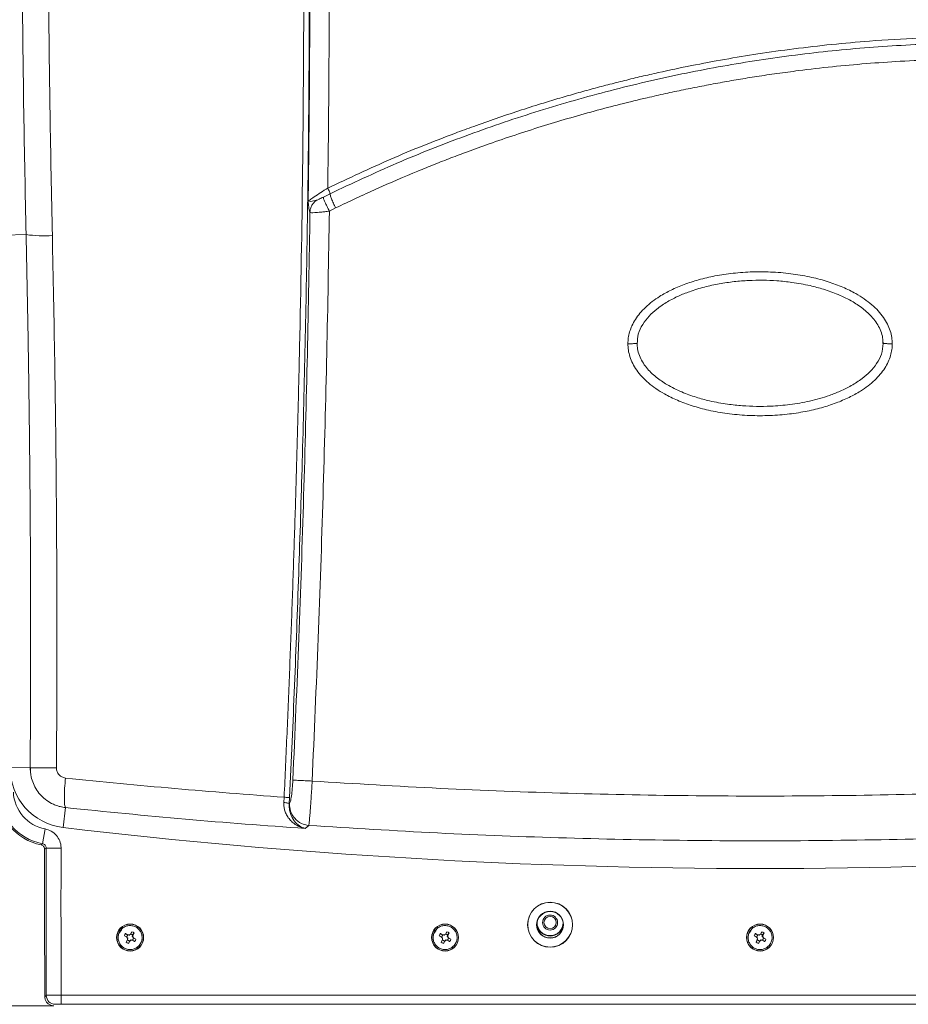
# Model space of a CAD drawing. Header units: millimetres. Extents: x 0 to 594, y 0 to 420.
# Tile 70 of 76: x 420 to 479, y 230 to 296. Entities that reach past the tile are written whole.
import ezdxf

# ---------------------------------------------------------------- set-up
doc = ezdxf.new("R2010")
doc.units = ezdxf.units.MM
doc.styles.add('SLDTEXTSTYLE1', font='TXT', dxfattribs={"width": 0.605})
doc.dimstyles.new('SLDDIMSTYLE0', dxfattribs={"dimtxt": 2.568319, "dimasz": 3.3, "dimexe": 0, "dimexo": 0.0625, "dimgap": 0.64208, "dimtad": 1, "dimdec": 1, "dimlfac": 5, "dimrnd": 1e-09, "dimzin": 12, "dimdsep": 46, "dimtxsty": 'SLDTEXTSTYLE1', "dimsah": 1, "dimcen": 0.09, "dimadec": 0, "dimazin": 3, "dimtfac": 1, "dimtdec": 1, "dimtofl": 0, "dimtmove": 0, "dimatfit": 3, "dimfxl": 1, "dimfrac": 2, "dimtolj": 1, "dimtzin": 12, "dimarcsym": 0})

# ---------------------------------------------------------------- blocks, each defined once
blk = doc.blocks.new('_D_5')
at = {"color": 7, "linetype": 'Continuous', "lineweight": 0}
for p, q in [((469.364, 372.456), (405.406, 372.456)), ((406.406, 372.456), (406.406, 230.163)), ((401.874, 305.474), (401.874, 306.062)), ((401.874, 306.062), (405.818, 306.062)), ((405.818, 306.062), (405.818, 305.474)), ((401.874, 297.145), (401.874, 296.557)), ((405.818, 296.557), (405.818, 297.145)), ((401.874, 296.557), (405.818, 296.557)), ((422.277, 230.163), (405.406, 230.163))]:
    blk.add_line(p, q, dxfattribs=at)
for points in [[(406.406, 372.456), (405.906, 369.156), (406.906, 369.156)], [(406.406, 230.163), (406.906, 233.463), (405.906, 233.463)]]:
    blk.add_solid(points, dxfattribs=at)
at = {"color": 7, "linetype": 'Continuous', "lineweight": 0, "char_height": 2.6458, "attachment_point": 1, "rotation": 90, "style": 'SLDTEXTSTYLE1'}
for s, insert in [('28,3', (402.407, 297.88)), ('720', (397.875, 298.37))]:
    blk.add_mtext(s, dxfattribs=dict(at, insert=insert))

msp = doc.modelspace()

# ---------------------------------------------------------------- linework, layer by layer
at = {"color": 7, "linetype": 'Continuous', "lineweight": 15}
for p, q in [((440.245, 284.055), (440.69, 284.275)), ((440.649, 283.119), (441.065, 283.33)), ((420.427, 281.553), (418.977, 281.512)), ((419.368, 246.037), (420.699, 246.028)), ((420.699, 246.028), (420.73, 246.027)), ((420.729, 245.682), (420.699, 246.028)), ((420.717, 246.051), (420.731, 245.682)), ((437.612, 243.71), (437.631, 244.058)), ((437.973, 243.622), (437.997, 244.04)), ((437.989, 243.636), (437.973, 243.622)), ((422.899, 242.038), (423.056, 243.368)), ((439.273, 242.182), (439.038, 241.975)), ((421.517, 240.963), (421.7, 241.945)), ((421.761, 240.668), (422.76, 240.664)), ((427.062, 234.975), (427.223, 234.894)), ((427.062, 234.975), (427.205, 234.875)), ((427.312, 234.888), (427.384, 234.94)), ((427.384, 234.94), (427.476, 235.096)), ((427.384, 234.94), (427.394, 234.906)), ((427.409, 234.934), (427.394, 234.906)), ((427.476, 235.096), (427.409, 234.934)), ((427.63, 235.011), (427.548, 234.85)), ((448.062, 234.975), (448.223, 234.894)), ((448.062, 234.975), (448.205, 234.875)), ((448.312, 234.888), (448.384, 234.94)), ((448.384, 234.94), (448.476, 235.096)), ((448.384, 234.94), (448.394, 234.906)), ((448.409, 234.934), (448.394, 234.906)), ((448.476, 235.096), (448.409, 234.934)), ((448.63, 235.011), (448.548, 234.85)), ((469.062, 234.975), (469.223, 234.894)), ((469.062, 234.975), (469.205, 234.875)), ((469.312, 234.888), (469.384, 234.94)), ((469.384, 234.94), (469.476, 235.096)), ((469.384, 234.94), (469.394, 234.906)), ((469.409, 234.934), (469.394, 234.906)), ((469.476, 235.096), (469.409, 234.934)), ((469.63, 235.011), (469.548, 234.85)), ((427.133, 234.73), (426.978, 234.822)), ((426.978, 234.822), (427.139, 234.754)), ((427.098, 234.407), (427.18, 234.568)), ((427.098, 234.407), (427.198, 234.551)), ((427.133, 234.73), (427.167, 234.74)), ((427.185, 234.658), (427.133, 234.73)), ((427.139, 234.754), (427.167, 234.74)), ((427.18, 234.568), (427.185, 234.658)), ((427.18, 234.568), (427.214, 234.578)), ((427.185, 234.658), (427.223, 234.668)), ((427.214, 234.578), (427.198, 234.551)), ((427.233, 234.859), (427.205, 234.875)), ((427.223, 234.894), (427.312, 234.888)), ((427.223, 234.894), (427.233, 234.859)), ((427.251, 234.323), (427.319, 234.484)), ((427.344, 234.478), (427.251, 234.323)), ((427.312, 234.888), (427.323, 234.851)), ((427.319, 234.484), (427.334, 234.513)), ((427.344, 234.478), (427.334, 234.513)), ((427.416, 234.531), (427.344, 234.478)), ((427.416, 234.531), (427.405, 234.568)), ((427.505, 234.525), (427.416, 234.531)), ((427.505, 234.525), (427.495, 234.559)), ((427.495, 234.559), (427.522, 234.544)), ((427.514, 234.84), (427.505, 234.75)), ((427.505, 234.75), (427.543, 234.761)), ((427.666, 234.443), (427.505, 234.525)), ((427.514, 234.84), (427.53, 234.868)), ((427.514, 234.84), (427.548, 234.85)), ((427.666, 234.443), (427.522, 234.544)), ((427.548, 234.85), (427.543, 234.761)), ((427.543, 234.761), (427.595, 234.689)), ((427.561, 234.679), (427.595, 234.689)), ((427.589, 234.664), (427.561, 234.679)), ((427.75, 234.597), (427.589, 234.664)), ((427.595, 234.689), (427.75, 234.597)), ((448.133, 234.73), (447.978, 234.822)), ((447.978, 234.822), (448.139, 234.754)), ((448.098, 234.407), (448.18, 234.568)), ((448.098, 234.407), (448.198, 234.551)), ((448.133, 234.73), (448.167, 234.74)), ((448.185, 234.658), (448.133, 234.73)), ((448.139, 234.754), (448.167, 234.74)), ((448.18, 234.568), (448.185, 234.658)), ((448.18, 234.568), (448.214, 234.578)), ((448.185, 234.658), (448.223, 234.668)), ((448.214, 234.578), (448.198, 234.551)), ((448.233, 234.859), (448.205, 234.875)), ((448.223, 234.894), (448.312, 234.888)), ((448.223, 234.894), (448.233, 234.859)), ((448.251, 234.323), (448.319, 234.484)), ((448.344, 234.478), (448.251, 234.323)), ((448.312, 234.888), (448.323, 234.851)), ((448.319, 234.484), (448.334, 234.513)), ((448.344, 234.478), (448.334, 234.513)), ((448.416, 234.531), (448.344, 234.478)), ((448.416, 234.531), (448.405, 234.568)), ((448.505, 234.525), (448.416, 234.531)), ((448.505, 234.525), (448.495, 234.559)), ((448.495, 234.559), (448.522, 234.544)), ((448.514, 234.84), (448.505, 234.75)), ((448.505, 234.75), (448.543, 234.761)), ((448.666, 234.443), (448.505, 234.525)), ((448.514, 234.84), (448.53, 234.868)), ((448.514, 234.84), (448.548, 234.85)), ((448.666, 234.443), (448.522, 234.544)), ((448.548, 234.85), (448.543, 234.761)), ((448.543, 234.761), (448.595, 234.689)), ((448.561, 234.679), (448.595, 234.689)), ((448.589, 234.664), (448.561, 234.679)), ((448.75, 234.597), (448.589, 234.664)), ((448.595, 234.689), (448.75, 234.597)), ((469.133, 234.73), (468.978, 234.822)), ((468.978, 234.822), (469.139, 234.754)), ((469.098, 234.407), (469.18, 234.568)), ((469.098, 234.407), (469.198, 234.551)), ((469.133, 234.73), (469.167, 234.74)), ((469.185, 234.658), (469.133, 234.73)), ((469.139, 234.754), (469.167, 234.74)), ((469.18, 234.568), (469.185, 234.658)), ((469.18, 234.568), (469.214, 234.578)), ((469.185, 234.658), (469.223, 234.668)), ((469.214, 234.578), (469.198, 234.551)), ((469.233, 234.859), (469.205, 234.875)), ((469.223, 234.894), (469.312, 234.888)), ((469.223, 234.894), (469.233, 234.859)), ((469.251, 234.323), (469.319, 234.484)), ((469.344, 234.478), (469.251, 234.323)), ((469.312, 234.888), (469.323, 234.851)), ((469.319, 234.484), (469.334, 234.513)), ((469.344, 234.478), (469.334, 234.513)), ((469.416, 234.531), (469.344, 234.478)), ((469.416, 234.531), (469.405, 234.568)), ((469.505, 234.525), (469.416, 234.531)), ((469.505, 234.525), (469.495, 234.559)), ((469.495, 234.559), (469.522, 234.544)), ((469.514, 234.84), (469.505, 234.75)), ((469.505, 234.75), (469.543, 234.761)), ((469.666, 234.443), (469.505, 234.525)), ((469.514, 234.84), (469.53, 234.868)), ((469.514, 234.84), (469.548, 234.85)), ((469.666, 234.443), (469.522, 234.544)), ((469.548, 234.85), (469.543, 234.761)), ((469.543, 234.761), (469.595, 234.689)), ((469.561, 234.679), (469.595, 234.689)), ((469.589, 234.664), (469.561, 234.679)), ((469.75, 234.597), (469.589, 234.664)), ((469.595, 234.689), (469.75, 234.597)), ((422.773, 230.879), (422.773, 230.28)), ((422.773, 230.879), (515.955, 230.879)), ((515.955, 230.28), (422.773, 230.28))]:
    msp.add_line(p, q, dxfattribs=at)
at = {"color": 7, "linetype": 'Continuous', "lineweight": 15, "flags": 128}
msp.add_lwpolyline([(421.678, 230.758), (421.741, 230.821), (421.775, 230.855)], dxfattribs=at)
at = {"color": 7, "linetype": 'Continuous', "lineweight": 15}
for centre, radius in [((455.364, 235.563), 1.5), ((455.364, 235.563), 1.491), ((455.364, 235.563), 0.9), ((455.364, 235.563), 0.884), ((427.364, 234.709), 0.9), ((427.364, 234.709), 0.891), ((448.364, 234.709), 0.9), ((448.364, 234.709), 0.891), ((455.364, 235.709), 0.5), ((455.364, 235.709), 0.411), ((469.364, 234.709), 0.9), ((469.364, 234.709), 0.891)]:
    msp.add_circle(centre, radius, dxfattribs=at)
for centre, radius, start, end in [((421.648, 290.592), 9.121, 262.30548, 273.3283), ((423.367, 246.01), 4, 179.61967, 263.27873), ((422.179, 244.501), 3.697, 182.057, 258.23817), ((422.179, 244.501), 3.6, 182.057, 259.39999), ((422.179, 244.501), 2.601, 182.057, 259.39999), ((469.364, 636.309), 397, 263.27873, 276.72127), ((1424.955, 237.145), 1003.297, 179.803405, 180.36477), ((1424.955, 237.145), 1003.2, 179.798835, 180.359257), ((1424.955, 237.145), 1002.201, 179.798835, 180.358265), ((455.364, 235.709), 0.872, 180, 359.98331), ((427.364, 234.709), 0.775, 139.12714, 158.45696), ((427.364, 234.709), 0.402, 138.61836, 163.76231), ((427.364, 234.709), 0.229, 43.7053, 78.67537), ((427.364, 234.709), 0.402, 48.61836, 73.76231), ((448.364, 234.709), 0.775, 139.12714, 158.45696), ((448.364, 234.709), 0.402, 138.61836, 163.76231), ((448.364, 234.709), 0.229, 43.7053, 78.67537), ((448.364, 234.709), 0.402, 48.61836, 73.76231), ((455.364, 235.709), 0.9, 190.81489, 349.18511), ((469.364, 234.709), 0.775, 139.12714, 158.45696), ((469.364, 234.709), 0.402, 138.61836, 163.76231), ((469.364, 234.709), 0.229, 43.7053, 78.67537), ((469.364, 234.709), 0.402, 48.61836, 73.76231), ((427.364, 234.709), 0.402, 228.61836, 253.76231), ((427.364, 234.709), 0.229, 133.7053, 168.67537), ((427.364, 234.709), 0.229, 223.7053, 258.67537), ((427.364, 234.709), 0.229, 313.7053, 348.67537), ((427.364, 234.709), 0.402, 318.61836, 343.76231), ((448.364, 234.709), 0.402, 228.61836, 253.76231), ((448.364, 234.709), 0.229, 133.7053, 168.67537), ((448.364, 234.709), 0.229, 223.7053, 258.67537), ((448.364, 234.709), 0.229, 313.7053, 348.67537), ((448.364, 234.709), 0.402, 318.61836, 343.76231), ((469.364, 234.709), 0.402, 228.61836, 253.76231), ((469.364, 234.709), 0.229, 133.7053, 168.67537), ((469.364, 234.709), 0.229, 223.7053, 258.67537), ((469.364, 234.709), 0.229, 313.7053, 348.67537), ((469.364, 234.709), 0.402, 318.61836, 343.76231), ((422.376, 230.861), 0.601, 180.54143, 269.81783)]:
    msp.add_arc(centre, radius, start, end, dxfattribs=at)
for points, knots in [([(420.427, 281.553), (420.371, 284.275), (420.258, 289.719), (420.203, 295.155), (420.176, 297.872)], [0, 0, 0, 0, 0.499998, 1, 1, 1, 1]), ([(422.177, 281.487), (422.121, 284.193), (422.009, 289.612), (421.954, 295.022), (421.927, 297.73)], [0, 0, 0, 0, 0.499512, 1, 1, 1, 1]), ([(437.631, 244.058), (437.696, 245.482), (437.827, 248.335), (438.004, 252.619), (438.166, 256.908), (438.314, 261.198), (438.445, 265.488), (438.562, 269.778), (438.723, 276.571), (438.887, 285.867), (438.928, 293.72), (438.948, 297.648)], [0, 0, 0, 0, 0.079661, 0.159619, 0.239589, 0.319571, 0.399565, 0.479573, 0.559596, 0.779733, 1, 1, 1, 1]), ([(437.997, 244.04), (438.109, 246.529), (438.333, 251.505), (438.611, 258.965), (438.849, 266.543), (439.041, 274.235), (439.185, 282.03), (439.282, 289.822), (439.304, 295.01), (439.315, 297.613)], [0, 0, 0, 0, 0.139301, 0.278426, 0.417396, 0.563334, 0.708967, 0.853917, 1, 1, 1, 1]), ([(439.35, 297.686), (439.341, 295.372), (439.323, 290.743), (439.266, 286.109), (439.237, 283.793)], [0, 0, 0, 0, 0.500115, 1, 1, 1, 1]), ([(440.642, 297.572), (440.634, 295.418), (440.618, 291.114), (440.567, 286.806), (440.541, 284.654)], [0, 0, 0, 0, 0.500487, 1, 1, 1, 1]), ([(498.101, 293.794), (496.865, 293.952), (494.395, 294.268), (490.689, 294.564), (487.029, 294.729), (483.455, 294.759), (480.007, 294.668), (476.914, 294.481), (474.136, 294.232), (471.656, 293.945), (469.276, 293.611), (466.997, 293.237), (464.781, 292.821), (462.934, 292.432), (461.452, 292.092), (460.331, 291.822), (459.214, 291.54), (458.101, 291.244), (456.991, 290.936), (455.884, 290.615), (454.643, 290.239), (453.269, 289.802), (451.765, 289.298), (450.357, 288.801), (448.005, 287.932), (444.732, 286.624), (441.939, 285.311), (440.541, 284.654)], [0, 0, 0, 0, 0.063345, 0.126481, 0.188665, 0.249168, 0.307666, 0.363401, 0.406141, 0.448954, 0.48985, 0.527883, 0.565952, 0.604077, 0.623556, 0.643031, 0.662504, 0.681978, 0.701454, 0.720936, 0.740427, 0.767244, 0.794088, 0.820965, 0.843038, 0.921435, 1, 1, 1, 1]), ([(440.69, 284.275), (442.169, 284.968), (445.127, 286.353), (449.691, 288.154), (454.336, 289.746), (459.058, 291.105), (463.844, 292.233), (468.683, 293.123), (473.561, 293.775), (478.464, 294.186), (483.381, 294.356), (488.297, 294.28), (493.202, 293.979), (496.447, 293.576), (498.069, 293.375)], [0, 0, 0, 0, 0.083326, 0.166653, 0.249981, 0.333311, 0.416643, 0.499977, 0.583314, 0.666652, 0.749992, 0.833331, 0.916669, 1, 1, 1, 1]), ([(441.065, 283.33), (441.971, 283.76), (443.783, 284.617), (445.99, 285.559), (447.65, 286.231), (448.75, 286.661), (449.965, 287.119), (451.964, 287.842), (454.767, 288.773), (458.286, 289.8), (461.056, 290.499), (463.053, 290.95), (464.264, 291.208), (465.478, 291.451), (466.695, 291.679), (467.914, 291.892), (469.18, 292.096), (470.517, 292.294), (472.197, 292.519), (474.18, 292.747), (476.441, 292.954), (478.771, 293.114), (481.33, 293.228), (484.123, 293.278), (487.072, 293.241), (489.975, 293.119), (492.758, 292.923), (495.415, 292.665), (497.131, 292.441), (497.982, 292.33)], [0, 0, 0, 0, 0.051602, 0.103137, 0.123376, 0.143614, 0.163855, 0.190084, 0.25281, 0.315461, 0.378121, 0.39929, 0.420449, 0.441602, 0.462752, 0.483902, 0.505056, 0.528441, 0.553157, 0.591955, 0.630719, 0.66947, 0.711646, 0.762005, 0.812681, 0.862888, 0.911087, 0.955878, 1, 1, 1, 1]), ([(440.541, 284.654), (440.386, 284.555), (440.054, 284.345), (439.64, 284.072), (439.336, 283.866), (439.269, 283.816), (439.237, 283.793)], [0, 0, 0, 0, 0.254832, 0.544471, 0.784593, 1, 1, 1, 1]), ([(440.541, 284.654), (440.561, 284.612), (440.603, 284.525), (440.652, 284.406), (440.685, 284.315), (440.689, 284.288), (440.69, 284.275)], [0, 0, 0, 0, 0.243829, 0.502704, 0.760094, 1, 1, 1, 1]), ([(440.69, 284.275), (440.695, 284.243), (440.704, 284.175), (440.787, 283.945), (440.912, 283.65), (441.015, 283.435), (441.065, 283.33)], [0, 0, 0, 0, 0.2418749, 0.4999993, 0.7581241, 1, 1, 1, 1]), ([(439.237, 283.793), (439.286, 283.778), (439.391, 283.746), (439.655, 283.808), (439.795, 283.841)], [0, 0, 0, 0, 0.467628, 1, 1, 1, 1]), ([(439.237, 283.793), (439.247, 283.655), (439.266, 283.414), (439.307, 283.158), (439.337, 283.082), (439.354, 283.039)], [0, 0, 0, 0, 0.364414, 0.640509, 1, 1, 1, 1]), ([(439.795, 283.841), (439.736, 283.795), (439.614, 283.7), (439.476, 283.507), (439.378, 283.283), (439.362, 283.121), (439.354, 283.039)], [0, 0, 0, 0, 0.234786, 0.484035, 0.741608, 1, 1, 1, 1]), ([(439.795, 283.841), (439.82, 283.851), (439.874, 283.873), (440.021, 283.944), (440.154, 284.009), (440.245, 284.055)], [0, 0, 0, 0, 0.201294, 0.449678, 1, 1, 1, 1]), ([(440.245, 284.055), (440.248, 284.026), (440.255, 283.966), (440.344, 283.739), (440.481, 283.442), (440.594, 283.224), (440.649, 283.119)], [0, 0, 0, 0, 0.24137, 0.5, 0.75863, 1, 1, 1, 1]), ([(439.354, 283.039), (439.301, 279.891), (439.196, 273.593), (438.943, 264.136), (438.626, 254.672), (438.351, 248.36), (438.213, 245.203)], [0, 0, 0, 0, 0.249817, 0.499714, 0.749754, 1, 1, 1, 1]), ([(439.354, 283.039), (439.379, 283.029), (439.431, 283.008), (439.676, 283.013), (440.004, 283.04), (440.347, 283.079), (440.546, 283.105), (440.649, 283.119)], [0, 0, 0, 0, 0.201171, 0.428851, 0.691756, 0.839548, 1, 1, 1, 1]), ([(440.649, 283.119), (440.596, 279.956), (440.49, 273.632), (440.235, 264.139), (439.916, 254.641), (439.638, 248.307), (439.499, 245.138)], [0, 0, 0, 0, 0.250016, 0.499863, 0.749734, 1, 1, 1, 1]), ([(420.699, 246.028), (420.707, 247.351), (420.724, 250.06), (420.731, 254.291), (420.725, 258.723), (420.7, 263.292), (420.658, 267.859), (420.599, 272.425), (420.524, 276.991), (420.459, 280.032), (420.427, 281.553)], [0, 0, 0, 0, 0.11164, 0.228578, 0.357143, 0.4857, 0.614257, 0.742822, 0.8714, 1, 1, 1, 1]), ([(422.451, 246.009), (422.456, 246.781), (422.466, 248.325), (422.476, 250.64), (422.481, 252.956), (422.482, 255.272), (422.478, 257.589), (422.47, 259.905), (422.456, 262.316), (422.423, 266.73), (422.348, 273.154), (422.234, 278.707), (422.177, 281.487)], [0, 0, 0, 0, 0.065222, 0.130452, 0.19569, 0.260937, 0.326192, 0.391456, 0.456729, 0.529967, 0.764685, 1, 1, 1, 1]), ([(460.551, 274.279), (460.556, 274.408), (460.567, 274.674), (460.659, 275.08), (460.815, 275.497), (461.046, 275.917), (461.349, 276.327), (461.864, 276.869), (462.563, 277.393), (463.443, 277.876), (464.315, 278.247), (465.294, 278.563), (466.386, 278.816), (467.592, 278.996), (468.889, 279.086), (470.229, 279.071), (471.545, 278.947), (472.772, 278.73), (473.88, 278.432), (474.864, 278.07), (475.667, 277.678), (476.308, 277.28), (476.811, 276.896), (477.242, 276.484), (477.595, 276.05), (477.865, 275.601), (478.049, 275.15), (478.158, 274.709), (478.171, 274.419), (478.177, 274.279)], [0, 0, 0, 0, 0.017614, 0.036444, 0.056855, 0.078597, 0.101948, 0.126654, 0.180954, 0.220926, 0.264109, 0.310696, 0.361802, 0.417603, 0.47753, 0.539789, 0.601055, 0.658443, 0.710391, 0.758054, 0.801951, 0.832627, 0.861478, 0.888662, 0.914154, 0.93801, 0.960273, 0.980804, 1, 1, 1, 1]), ([(461.177, 274.304), (461.187, 274.511), (461.211, 274.956), (461.515, 275.578), (461.945, 276.133), (462.51, 276.643), (463.176, 277.088), (463.913, 277.463), (464.734, 277.793), (465.639, 278.069), (466.637, 278.285), (467.623, 278.427), (468.595, 278.504), (469.55, 278.52), (470.514, 278.481), (471.564, 278.372), (472.604, 278.186), (473.632, 277.913), (474.6, 277.567), (475.509, 277.121), (476.315, 276.575), (476.863, 276.047), (477.219, 275.544), (477.425, 275.125), (477.551, 274.705), (477.555, 274.427), (477.557, 274.305)], [0, 0, 0, 0, 0.030784, 0.066442, 0.101665, 0.136098, 0.180143, 0.221589, 0.260128, 0.312697, 0.36338, 0.413133, 0.461888, 0.509603, 0.55624, 0.606534, 0.667735, 0.714535, 0.76596, 0.821694, 0.865962, 0.911734, 0.934982, 0.958317, 0.981762, 1, 1, 1, 1]), ([(460.551, 274.279), (460.591, 274.279), (460.676, 274.28), (460.8, 274.282), (460.918, 274.285), (461.02, 274.289), (461.098, 274.295), (461.146, 274.301), (461.168, 274.307), (461.162, 274.311), (461.159, 274.313)], [0, 0, 0, 0, 0.117947, 0.243649, 0.374719, 0.508039, 0.640159, 0.767809, 0.888345, 1, 1, 1, 1]), ([(478.177, 274.279), (478.172, 274.151), (478.161, 273.885), (478.069, 273.479), (477.913, 273.061), (477.682, 272.641), (477.378, 272.231), (477.003, 271.836), (476.562, 271.463), (475.995, 271.072), (475.283, 270.681), (474.411, 270.311), (473.432, 269.996), (472.342, 269.743), (471.139, 269.563), (469.844, 269.473), (468.506, 269.488), (467.192, 269.61), (465.965, 269.827), (464.857, 270.124), (463.872, 270.486), (463.068, 270.877), (462.425, 271.274), (461.921, 271.659), (461.489, 272.071), (461.135, 272.506), (460.864, 272.955), (460.68, 273.407), (460.57, 273.849), (460.557, 274.139), (460.551, 274.279)], [0, 0, 0, 0, 0.017626, 0.036466, 0.056888, 0.078638, 0.101995, 0.126705, 0.153076, 0.181062, 0.221019, 0.26418, 0.310736, 0.361785, 0.417501, 0.477321, 0.539484, 0.600698, 0.65808, 0.710056, 0.757755, 0.801689, 0.832397, 0.861274, 0.888491, 0.914018, 0.93791, 0.960208, 0.980771, 1, 1, 1, 1]), ([(477.568, 274.306), (477.544, 274.065), (477.495, 273.587), (477.155, 272.948), (476.709, 272.408), (476.137, 271.914), (475.468, 271.481), (474.73, 271.117), (473.807, 270.756), (472.688, 270.442), (471.37, 270.214), (470.182, 270.113), (469.124, 270.098), (468.166, 270.141), (467.124, 270.251), (466.092, 270.439), (465.071, 270.712), (464.111, 271.058), (463.209, 271.503), (462.408, 272.047), (461.864, 272.572), (461.509, 273.072), (461.304, 273.489), (461.177, 273.907), (461.172, 274.185), (461.169, 274.307)], [0, 0, 0, 0, 0.036075, 0.071605, 0.106681, 0.140936, 0.184729, 0.225933, 0.264258, 0.33341, 0.399966, 0.464821, 0.51228, 0.55868, 0.608656, 0.669486, 0.716013, 0.767143, 0.822558, 0.866566, 0.912065, 0.935175, 0.958377, 0.981701, 1, 1, 1, 1]), ([(477.55, 274.432), (477.559, 274.398), (477.569, 274.357), (477.569, 274.316), (477.569, 274.309)], [0, 0, 0, 0, 0.847964, 1, 1, 1, 1]), ([(478.177, 274.279), (478.136, 274.279), (478.052, 274.28), (477.927, 274.282), (477.809, 274.285), (477.707, 274.29), (477.63, 274.295), (477.565, 274.303), (477.568, 274.309), (477.569, 274.313)], [0, 0, 0, 0, 0.11869, 0.245026, 0.376558, 0.510127, 0.64227, 0.769738, 1, 1, 1, 1]), ([(423.055, 245.34), (422.974, 245.357), (422.812, 245.391), (422.613, 245.549), (422.476, 245.762), (422.459, 245.927), (422.451, 246.009)], [0, 0, 0, 0, 0.250097, 0.501491, 0.751954, 1, 1, 1, 1]), ([(423.056, 243.368), (423.034, 243.418), (423.001, 243.495), (422.981, 243.758), (422.975, 244.012), (422.98, 244.316), (423, 244.751), (423.033, 245.107), (423.055, 245.34)], [0, 0, 0, 0, 0.241039, 0.369375, 0.500002, 0.630629, 0.758964, 1, 1, 1, 1]), ([(437.631, 244.058), (435.201, 244.242), (430.33, 244.61), (425.483, 245.096), (423.055, 245.34)], [0, 0, 0, 0, 0.499013, 1, 1, 1, 1]), ([(438.213, 245.203), (438.202, 245.01), (438.18, 244.622), (438.122, 244.122), (438.055, 243.754), (438.011, 243.675), (437.989, 243.636)], [0, 0, 0, 0, 0.246933, 0.496697, 0.748257, 1, 1, 1, 1]), ([(439.499, 245.138), (439.34, 245.145), (439.015, 245.161), (438.603, 245.181), (438.308, 245.196), (438.244, 245.201), (438.213, 245.203)], [0, 0, 0, 0, 0.247068, 0.506539, 0.762433, 1, 1, 1, 1]), ([(439.499, 245.138), (439.489, 244.957), (439.468, 244.593), (439.439, 244.128), (439.413, 243.745), (439.392, 243.434), (439.371, 243.154), (439.351, 242.901), (439.332, 242.677), (439.314, 242.49), (439.298, 242.34), (439.284, 242.234), (439.277, 242.199), (439.273, 242.182)], [0, 0, 0, 0, 0.124133, 0.248993, 0.329756, 0.413105, 0.498498, 0.575911, 0.65961, 0.748786, 0.828354, 0.917005, 1, 1, 1, 1]), ([(499.229, 245.138), (496.387, 244.963), (490.709, 244.614), (482.171, 244.297), (473.633, 244.131), (465.094, 244.131), (456.556, 244.297), (448.019, 244.614), (442.34, 244.963), (439.499, 245.138)], [0, 0, 0, 0, 0.143083, 0.28595, 0.42866, 0.571343, 0.714053, 0.856918, 1, 1, 1, 1]), ([(439.038, 241.975), (438.961, 241.993), (438.798, 242.03), (438.573, 242.126), (438.338, 242.263), (438.116, 242.443), (437.911, 242.68), (437.759, 242.935), (437.66, 243.197), (437.608, 243.456), (437.611, 243.628), (437.612, 243.71)], [0, 0, 0, 0, 0.112577, 0.2368145, 0.3355888, 0.4776614, 0.605458, 0.7204545, 0.8234837, 0.9162305, 1, 1, 1, 1]), ([(437.973, 243.622), (437.964, 243.631), (437.947, 243.648), (437.863, 243.675), (437.747, 243.697), (437.656, 243.706), (437.612, 243.71)], [0, 0, 0, 0, 0.2423593, 0.4999985, 0.7576386, 1, 1, 1, 1]), ([(437.997, 244.04), (437.988, 244.04), (437.969, 244.041), (437.884, 244.046), (437.767, 244.052), (437.676, 244.056), (437.631, 244.058)], [0, 0, 0, 0, 0.242345, 0.499999, 0.757654, 1, 1, 1, 1]), ([(439.038, 241.975), (438.907, 242.023), (438.644, 242.117), (438.293, 242.453), (438.069, 242.865), (437.969, 243.278), (437.972, 243.508), (437.973, 243.622)], [0, 0, 0, 0, 0.2543923, 0.5073355, 0.756542, 0.8793178, 1, 1, 1, 1]), ([(439.273, 242.182), (439.104, 242.216), (438.753, 242.285), (438.317, 242.631), (438.026, 243.107), (438.001, 243.464), (437.989, 243.636)], [0, 0, 0, 0, 0.240617, 0.5, 0.759383, 1, 1, 1, 1]), ([(439.038, 241.975), (436.371, 242.171), (431.03, 242.563), (425.717, 243.099), (423.056, 243.368)], [0, 0, 0, 0, 0.499276, 1, 1, 1, 1]), ([(499.455, 242.182), (496.591, 242.003), (490.87, 241.644), (482.268, 241.317), (473.666, 241.147), (465.062, 241.147), (456.46, 241.317), (447.858, 241.644), (442.137, 242.003), (439.273, 242.182)], [0, 0, 0, 0, 0.143104, 0.285947, 0.428666, 0.571334, 0.714054, 0.856896, 1, 1, 1, 1]), ([(421.7, 241.945), (421.841, 241.904), (422.123, 241.822), (422.464, 241.53), (422.693, 241.153), (422.758, 240.844), (422.76, 240.681), (422.76, 240.664)], [0, 0, 0, 0, 0.242877, 0.485766, 0.728396, 0.970994, 1, 1, 1, 1]), ([(421.425, 240.882), (421.449, 240.903), (421.479, 240.93), (421.509, 240.957), (421.517, 240.963)], [0, 0, 0, 0, 0.762209, 1, 1, 1, 1]), ([(421.664, 240.588), (421.661, 240.622), (421.654, 240.689), (421.603, 240.779), (421.526, 240.85), (421.459, 240.871), (421.425, 240.882)], [0, 0, 0, 0, 0.246552, 0.493115, 0.739426, 1, 1, 1, 1]), ([(421.761, 240.668), (421.761, 240.672), (421.761, 240.709), (421.747, 240.781), (421.694, 240.868), (421.614, 240.936), (421.549, 240.954), (421.517, 240.963)], [0, 0, 0, 0, 0.0293, 0.272679, 0.514149, 0.756007, 1, 1, 1, 1]), ([(421.761, 240.668), (421.753, 240.661), (421.721, 240.634), (421.689, 240.608), (421.664, 240.588)], [0, 0, 0, 0, 0.237792, 1, 1, 1, 1]), ([(426.663, 235.095), (426.693, 235.142), (426.771, 235.266), (426.96, 235.417), (427.216, 235.511), (427.49, 235.515), (427.749, 235.428), (427.965, 235.26), (428.114, 235.03), (428.177, 234.764), (428.15, 234.491), (428.047, 234.274), (427.893, 234.095), (427.692, 233.963), (427.427, 233.897), (427.154, 233.921), (426.905, 234.035), (426.708, 234.225), (426.585, 234.47), (426.55, 234.741), (426.593, 234.954), (426.648, 235.065), (426.663, 235.095)], [0, 0, 0, 0, 0.033597, 0.087276, 0.140955, 0.194634, 0.248313, 0.301992, 0.355671, 0.40935, 0.46303, 0.516709, 0.550305, 0.603985, 0.657664, 0.711343, 0.765022, 0.818701, 0.87238, 0.926059, 0.979738, 1, 1, 1, 1]), ([(427.53, 234.868), (427.56, 234.911), (427.593, 234.959), (427.626, 235.006), (427.63, 235.011)], [0, 0, 0, 0, 0.889809, 1, 1, 1, 1]), ([(447.663, 235.095), (447.693, 235.142), (447.771, 235.266), (447.96, 235.417), (448.216, 235.511), (448.49, 235.515), (448.749, 235.428), (448.965, 235.26), (449.114, 235.03), (449.177, 234.764), (449.15, 234.491), (449.047, 234.274), (448.893, 234.095), (448.692, 233.963), (448.427, 233.897), (448.154, 233.921), (447.905, 234.035), (447.708, 234.225), (447.585, 234.47), (447.55, 234.741), (447.593, 234.954), (447.648, 235.065), (447.663, 235.095)], [0, 0, 0, 0, 0.033597, 0.087276, 0.140955, 0.194634, 0.248313, 0.301992, 0.355671, 0.40935, 0.46303, 0.516709, 0.550305, 0.603985, 0.657664, 0.711343, 0.765022, 0.818701, 0.87238, 0.926059, 0.979738, 1, 1, 1, 1]), ([(448.53, 234.868), (448.56, 234.911), (448.593, 234.959), (448.626, 235.006), (448.63, 235.011)], [0, 0, 0, 0, 0.889809, 1, 1, 1, 1]), ([(468.663, 235.095), (468.693, 235.142), (468.771, 235.266), (468.96, 235.417), (469.216, 235.511), (469.49, 235.515), (469.749, 235.428), (469.965, 235.26), (470.114, 235.03), (470.177, 234.764), (470.15, 234.491), (470.047, 234.274), (469.893, 234.095), (469.692, 233.963), (469.427, 233.897), (469.154, 233.921), (468.905, 234.035), (468.708, 234.225), (468.585, 234.47), (468.55, 234.741), (468.593, 234.954), (468.648, 235.065), (468.663, 235.095)], [0, 0, 0, 0, 0.033597, 0.087276, 0.140955, 0.194634, 0.248313, 0.301992, 0.355671, 0.40935, 0.46303, 0.516709, 0.550305, 0.603985, 0.657664, 0.711343, 0.765022, 0.818701, 0.87238, 0.926059, 0.979738, 1, 1, 1, 1]), ([(469.53, 234.868), (469.56, 234.911), (469.593, 234.959), (469.626, 235.006), (469.63, 235.011)], [0, 0, 0, 0, 0.889809, 1, 1, 1, 1]), ([(422.277, 230.163), (422.21, 230.169), (422.075, 230.183), (421.896, 230.286), (421.76, 230.438), (421.689, 230.605), (421.681, 230.715), (421.678, 230.758)], [0, 0, 0, 0, 0.215706, 0.431426, 0.646825, 0.862092, 1, 1, 1, 1]), ([(421.775, 230.855), (421.781, 230.856), (421.798, 230.86), (421.911, 230.866), (422.137, 230.872), (422.436, 230.877), (422.661, 230.878), (422.773, 230.879)], [0, 0, 0, 0, 0.112696, 0.33466, 0.556439, 0.7782, 1, 1, 1, 1]), ([(422.374, 230.26), (422.376, 230.261), (422.383, 230.264), (422.428, 230.27), (422.519, 230.275), (422.638, 230.279), (422.728, 230.279), (422.773, 230.28)], [0, 0, 0, 0, 0.112766, 0.334822, 0.556611, 0.778304, 1, 1, 1, 1])]:
    msp.add_open_spline(points, degree=3, knots=knots, dxfattribs=at)
at = {"color": 8, "linetype": 'Continuous', "lineweight": 15}
for points, knots in [([(423.056, 243.368), (422.938, 243.386), (422.713, 243.42), (422.404, 243.522), (422.062, 243.676), (421.706, 243.907), (421.35, 244.245), (421.065, 244.633), (420.858, 245.074), (420.746, 245.428), (420.732, 245.636), (420.729, 245.682)], [0, 0, 0, 0, 0.10087, 0.19248, 0.274817, 0.418502, 0.549334, 0.68906, 0.823783, 0.961201, 1, 1, 1, 1]), ([(420.73, 246.027), (420.767, 246.027), (420.851, 246.024), (421.24, 246.02), (421.795, 246.014), (422.237, 246.011), (422.451, 246.009)], [0, 0, 0, 0, 0.20792, 0.476989, 0.746054, 1, 1, 1, 1]), ([(426.778, 235.217), (426.744, 235.173), (426.691, 235.104), (426.656, 235.024), (426.643, 234.994)], [0, 0, 0, 0, 0.623796, 1, 1, 1, 1]), ([(447.778, 235.217), (447.744, 235.173), (447.691, 235.104), (447.656, 235.024), (447.643, 234.994)], [0, 0, 0, 0, 0.623796, 1, 1, 1, 1]), ([(468.778, 235.217), (468.744, 235.173), (468.691, 235.104), (468.656, 235.024), (468.643, 234.994)], [0, 0, 0, 0, 0.623796, 1, 1, 1, 1])]:
    msp.add_open_spline(points, degree=3, knots=knots, dxfattribs=at)

# ---------------------------------------------------------------- dimensions: what is measured, and where the dimension line sits
at = {"color": 7, "linetype": 'Continuous', "lineweight": 0}
dim = msp.add_linear_dim(base=(406.406, 230.163), p1=(469.364, 372.456), p2=(422.277, 230.163), angle=90, dimstyle='SLDDIMSTYLE0', dxfattribs=at)
dim.commit()
dim.dimension.update_dxf_attribs({"geometry": '_D_5', "text_midpoint": (406.406, 301.309), "dimtype": 160})

doc.saveas('drawing.dxf')
